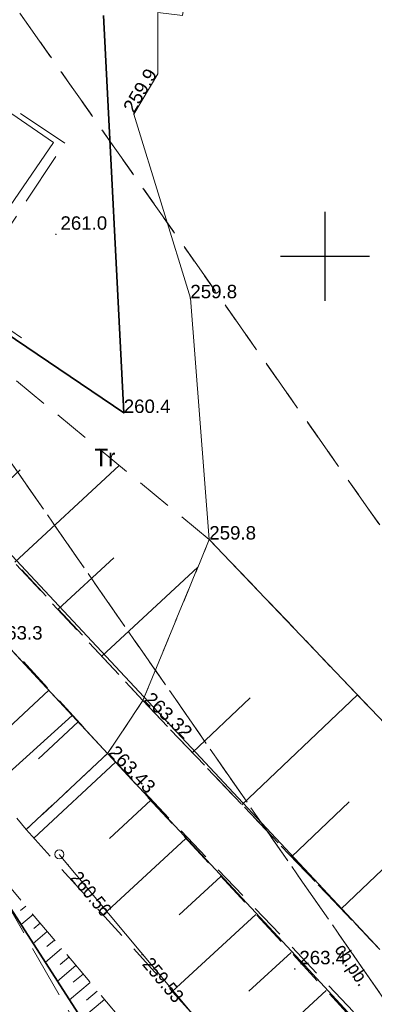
# Model space of a CAD drawing. Header units: metres. Extents: x 7480610 to 7484249, y 5635545 to 5637635.
# Tile 47 of 53: x 7480683 to 7480703, y 5637408 to 5637463. Entities that reach past the tile are written whole.
import ezdxf
from ezdxf.enums import TextEntityAlignment as Align

# ---------------------------------------------------------------- set-up
doc = ezdxf.new("R2010")
doc.units = ezdxf.units.M
doc.header["$MEASUREMENT"] = 0
doc.set_wipeout_variables(frame=1)
for name, pattern in [('x-ref - mapa - Cedzyna_Horn$0$2 1', [3, 2, -1]), ('x-ref - mapa - Cedzyna_Horn$0$3 1', [4, 3, -1]), ('x-ref - mapa - Cedzyna_Horn$0$EGKK', [4, 3, -1]), ('x-ref - mapa - Cedzyna_Horn$0$EGUG', [2, 1, -1])]:
    doc.linetypes.add(name, pattern=pattern)
doc.layers.add('_x-ref_mapa', color=7, linetype='Continuous')
doc.layers.add('x-ref - mapa - Cedzyna_Horn$0$PARSI', color=8, linetype='Continuous')
for name, color, linetype, lineweight in [('x-ref - mapa - Cedzyna_Horn$0$EGKK', 8, 'Continuous', 20), ('x-ref - mapa - Cedzyna_Horn$0$EGUG', 8, 'Continuous', 20), ('x-ref - mapa - Cedzyna_Horn$0$EGUG_O', 8, 'Continuous', 20), ('x-ref - mapa - Cedzyna_Horn$0$OTD', 8, 'Continuous', 20), ('x-ref - mapa - Cedzyna_Horn$0$OTK', 8, 'Continuous', 20), ('x-ref - mapa - Cedzyna_Horn$0$OTK_O', 8, 'Continuous', 20), ('x-ref - mapa - Cedzyna_Horn$0$OTO', 8, 'Continuous', 20), ('x-ref - mapa - Cedzyna_Horn$0$OTR', 8, 'Continuous', 20), ('x-ref - mapa - Cedzyna_Horn$0$OTRN', 8, 'Continuous', 20), ('x-ref - mapa - Cedzyna_Horn$0$OTRN_O', 8, 'Continuous', 18), ('x-ref - mapa - Cedzyna_Horn$0$OTRS', 8, 'Continuous', 20), ('x-ref - mapa - Cedzyna_Horn$0$OTRS_O', 8, 'Continuous', 20), ('x-ref - mapa - Cedzyna_Horn$0$OTW', 8, 'Continuous', 20), ('x-ref - mapa - Cedzyna_Horn$0$OTZ', 8, 'Continuous', 20), ('x-ref - mapa - Cedzyna_Horn$0$SUK', 8, 'Continuous', 20), ('x-ref - mapa - Cedzyna_Horn$0$SUPS', 8, 'Continuous', 20), ('x-ref - mapa - Cedzyna_Horn$0$SUPS_O', 8, 'Continuous', 0)]:
    doc.layers.add(name, color=color, linetype=linetype, lineweight=lineweight)
doc.styles.add('x-ref - mapa - Cedzyna_Horn$0$BDOT', font='arial.ttf', dxfattribs={"width": 0.9})
doc.styles.add('x-ref - mapa - Cedzyna_Horn$0$EGiB', font='arial.ttf', dxfattribs={"width": 0.9})
doc.styles.add('x-ref - mapa - Cedzyna_Horn$0$GESUT', font='arial.ttf', dxfattribs={"width": 0.9})
doc.linetypes.add('x-ref - mapa - Cedzyna_Horn$0$OTOO', pattern='A,7.5,[30,msgB.shx,S=1.28,R=0,X=0,Y=0],7.5', length=15)

# ---------------------------------------------------------------- blocks, each defined once
blk = doc.blocks.new('x-ref - mapa - Cedzyna_Horn$0$OTRN')
at = {"layer": 'x-ref - mapa - Cedzyna_Horn$0$OTRN', "color": 0, "const_width": 0.09}
blk.add_lwpolyline([(-0.04, 0, 1), (0.04, 0, 1)], format="xyb", close=True, dxfattribs=at)
at = {"layer": 'x-ref - mapa - Cedzyna_Horn$0$OTRN_O', "color": 0, "style": 'x-ref - mapa - Cedzyna_Horn$0$BDOT'}
blk.add_attdef('RZEDNA', (0.51, 0.52), '', height=1.5, dxfattribs=at)
blk = doc.blocks.new('x-ref - mapa - Cedzyna_Horn$0$OTRS')
at = {"layer": 'x-ref - mapa - Cedzyna_Horn$0$OTRS', "color": 0, "lineweight": -3, "const_width": 0.09}
blk.add_lwpolyline([(-0.04, 0, 1), (0.04, 0, 1)], format="xyb", close=True, dxfattribs=at)
at = {"layer": 'x-ref - mapa - Cedzyna_Horn$0$OTRS_O', "color": 0, "style": 'x-ref - mapa - Cedzyna_Horn$0$BDOT'}
blk.add_attdef('RZEDNA', (0.51, 0.52), '', height=1.5, dxfattribs=at)
blk = doc.blocks.new('x-ref - mapa - Cedzyna_Horn$0$SUPS_B')
at = {"layer": 'x-ref - mapa - Cedzyna_Horn$0$SUPS', "color": 0, "const_width": 0.09, "flags": 128}
blk.add_lwpolyline([(-0.04, 0, 1), (0.04, 0, 1)], format="xyb", close=True, dxfattribs=at)
at = {"layer": 'x-ref - mapa - Cedzyna_Horn$0$SUPS_O', "color": 0, "style": 'x-ref - mapa - Cedzyna_Horn$0$GESUT', "width": 0.9}
blk.add_attdef('RZEDNA', (1.6, -0.74), '', height=1.5, dxfattribs=at)
blk = doc.blocks.new('x-ref - mapa - Cedzyna_Horn$0$SUKS')
at = {"layer": 'x-ref - mapa - Cedzyna_Horn$0$SUK', "color": 0, "lineweight": 18}
blk.add_circle((0, 0), 0.5, dxfattribs=at)
blk = doc.blocks.new('x-ref - mapa - Cedzyna_Horn$0$mzsk')
at = {"layer": 'x-ref - mapa - Cedzyna_Horn$0$PARSI', "color": 0}
for p, q in [((0, -5), (0, 5)), ((5, 0), (-5, 0))]:
    blk.add_line(p, q, dxfattribs=at)
blk = doc.blocks.new('x-ref - mapa - Cedzyna_Horn')
at = {"layer": 'x-ref - mapa - Cedzyna_Horn$0$EGKK', "linetype": 'x-ref - mapa - Cedzyna_Horn$0$EGKK', "lineweight": 18}
for points in [[(7480702.473, 5637409.555), (7480661.59, 5637468.35), (7480669.08, 5637483.27), (7480679.085, 5637516.13)], [(7480679.085, 5637516.13), (7480669.08, 5637483.27), (7480708.815, 5637426.766)], [(7480690.379, 5637376.729), (7480698.94, 5637364.7), (7480712.99, 5637394.43), (7480702.473, 5637409.555)]]:
    blk.add_lwpolyline(points, dxfattribs=at)
at = {"layer": 'x-ref - mapa - Cedzyna_Horn$0$EGUG', "linetype": 'x-ref - mapa - Cedzyna_Horn$0$EGUG', "lineweight": 18}
for points in [[(7480702.473, 5637409.555), (7480661.59, 5637468.35), (7480669.08, 5637483.27), (7480679.085, 5637516.13)], [(7480679.085, 5637516.13), (7480669.08, 5637483.27), (7480708.815, 5637426.766)], [(7480708.815, 5637426.766), (7480669.08, 5637483.27), (7480661.59, 5637468.35), (7480702.473, 5637409.555)], [(7480702.473, 5637409.555), (7480712.99, 5637394.43), (7480720.9, 5637409.58), (7480708.815, 5637426.766)], [(7480690.379, 5637376.729), (7480698.94, 5637364.7), (7480712.99, 5637394.43), (7480702.473, 5637409.555)]]:
    blk.add_lwpolyline(points, dxfattribs=at)
at = {"layer": 'x-ref - mapa - Cedzyna_Horn$0$OTD', "lineweight": 18}
blk.add_lwpolyline([(7480680.924, 5637459.027), (7480676.699, 5637452.914), (7480680.616, 5637450.354), (7480684.774, 5637456.381)], close=True, dxfattribs=at)
at = {"layer": 'x-ref - mapa - Cedzyna_Horn$0$OTK', "linetype": 'x-ref - mapa - Cedzyna_Horn$0$3 1', "lineweight": 18}
blk.add_lwpolyline([(7480676.854, 5637462.055), (7480675.26, 5637463.072), (7480674.066, 5637463.909), (7480673.472, 5637464.23), (7480670.716, 5637456.618), (7480676.135, 5637452.986), (7480681.029, 5637449.762), (7480685.409, 5637456.349)], close=True, dxfattribs=at)
at = {"layer": 'x-ref - mapa - Cedzyna_Horn$0$OTK', "linetype": 'x-ref - mapa - Cedzyna_Horn$0$2 1', "lineweight": 18, "flags": 128}
blk.add_lwpolyline([(7480687.798, 5637422.135), (7480689.787, 5637425.098), (7480672.722, 5637443.389), (7480654.355, 5637463.267), (7480651.834, 5637460.957), (7480681.226, 5637429.339)], close=True, dxfattribs=at)
at = {"layer": 'x-ref - mapa - Cedzyna_Horn$0$OTK', "linetype": 'x-ref - mapa - Cedzyna_Horn$0$2 1', "lineweight": 18}
blk.add_lwpolyline([(7480703.062, 5637411.152), (7480689.787, 5637425.098), (7480687.798, 5637422.135), (7480701.724, 5637407.522)], dxfattribs=at)
at = {"layer": 'x-ref - mapa - Cedzyna_Horn$0$OTO', "linetype": 'x-ref - mapa - Cedzyna_Horn$0$OTOO', "lineweight": 35}
blk.add_lwpolyline([(7480687.571, 5637463.506), (7480688.71, 5637441.223), (7480678.39, 5637448.2), (7480649.997, 5637467.428), (7480649.997, 5637467.428)], dxfattribs=at)
at = {"layer": 'x-ref - mapa - Cedzyna_Horn$0$OTO', "linetype": 'x-ref - mapa - Cedzyna_Horn$0$OTOO', "lineweight": 35, "flags": 128}
for points in [[(7480681.656, 5637420.498), (7480685.816, 5637424.261), (7480651.825, 5637460.866)], [(7480685.816, 5637424.261), (7480698.87, 5637410.25), (7480708.534, 5637399.768), (7480711.86, 5637396.07)]]:
    blk.add_lwpolyline(points, dxfattribs=at)
at = {"layer": 'x-ref - mapa - Cedzyna_Horn$0$OTR'}
for p, q in [((7480680.154, 5637435.486), (7480682.903, 5637438.035)), ((7480682.598, 5637432.851), (7480688.454, 5637438.281)), ((7480685.041, 5637430.216), (7480688.149, 5637433.097)), ((7480687.485, 5637427.58), (7480692.865, 5637432.569)), ((7480684.511, 5637425.677), (7480680.174, 5637421.652)), ((7480692.564, 5637422.181), (7480695.799, 5637425.26)), ((7480695.341, 5637419.263), (7480701.814, 5637425.425)), ((7480686.155, 5637423.906), (7480683.926, 5637421.838)), ((7480688.256, 5637421.639), (7480683.66, 5637417.396)), ((7480690.223, 5637419.508), (7480687.913, 5637417.375)), ((7480698.118, 5637416.346), (7480701.357, 5637419.429)), ((7480700.895, 5637413.428), (7480705.524, 5637417.834)), ((7480692.19, 5637417.377), (7480687.547, 5637413.091)), ((7480694.157, 5637415.246), (7480691.824, 5637413.092)), ((7480696.124, 5637413.116), (7480691.434, 5637408.786)), ((7480698.091, 5637410.985), (7480695.734, 5637408.809)), ((7480700.058, 5637408.854), (7480695.32, 5637404.481))]:
    blk.add_line(p, q, dxfattribs=at)
at = {"layer": 'x-ref - mapa - Cedzyna_Horn$0$OTR', "lineweight": 18}
for p, q in [((7480683.224, 5637413.58), (7480682.919, 5637413.324)), ((7480683.624, 5637413.104), (7480682.955, 5637412.541)), ((7480684.025, 5637412.628), (7480683.66, 5637412.321)), ((7480684.425, 5637412.151), (7480683.635, 5637411.487)), ((7480684.826, 5637411.675), (7480684.401, 5637411.318)), ((7480685.227, 5637411.199), (7480684.315, 5637410.433)), ((7480686.028, 5637410.247), (7480684.996, 5637409.379)), ((7480685.627, 5637410.723), (7480685.141, 5637410.314)), ((7480686.428, 5637409.771), (7480685.882, 5637409.311)), ((7480686.829, 5637409.295), (7480685.676, 5637408.324)), ((7480687.229, 5637408.818), (7480686.623, 5637408.308)), ((7480687.63, 5637408.342), (7480686.356, 5637407.27))]:
    blk.add_line(p, q, dxfattribs=at)
at = {"layer": 'x-ref - mapa - Cedzyna_Horn$0$OTR', "linetype": 'x-ref - mapa - Cedzyna_Horn$0$2 1', "lineweight": 18}
for points in [[(7480677.167, 5637447.557), (7480654.355, 5637463.267), (7480672.794, 5637443.423), (7480689.787, 5637425.098), (7480693.507, 5637434.128)], [(7480670.333, 5637440.955), (7480651.825, 5637460.866), (7480652.199, 5637457.955), (7480667.631, 5637437.169), (7480683.236, 5637417.865), (7480687.798, 5637422.135)]]:
    blk.add_lwpolyline(points, close=True, dxfattribs=at)
for points in [[(7480706.508, 5637420.507), (7480693.507, 5637434.128), (7480689.787, 5637425.098), (7480703.062, 5637411.152)], [(7480701.6, 5637407.184), (7480687.798, 5637422.135), (7480683.236, 5637417.865), (7480699.073, 5637400.325)]]:
    blk.add_lwpolyline(points, dxfattribs=at)
at = {"layer": 'x-ref - mapa - Cedzyna_Horn$0$OTW', "lineweight": 18}
blk.add_lwpolyline([(7480715.271, 5637554.686), (7480716.04, 5637544.95), (7480703.19, 5637521.5), (7480702.976, 5637519.48), (7480702.907, 5637517.107), (7480695.053, 5637500.144), (7480696.26, 5637497.35), (7480692.373, 5637472.444), (7480692.03, 5637470.21), (7480691.391, 5637466.397), (7480692.443, 5637466.157), (7480692, 5637463.5), (7480690.624, 5637463.67), (7480690.613, 5637460.236), (7480689.277, 5637457.977), (7480692.445, 5637447.654), (7480693.507, 5637434.128), (7480706.508, 5637420.507)], dxfattribs=at)
at = {"layer": 'x-ref - mapa - Cedzyna_Horn$0$OTZ', "linetype": 'x-ref - mapa - Cedzyna_Horn$0$2 1', "lineweight": 18, "flags": 128}
blk.add_lwpolyline([(7480682.978, 5637445.431), (7480662.797, 5637459.11)], dxfattribs=at)
at = {"layer": 'x-ref - mapa - Cedzyna_Horn$0$SUK', "lineweight": 18}
blk.add_lwpolyline([(7480685.098, 5637416.478), (7480698.93, 5637399.939)], dxfattribs=at)
at = {"layer": 'x-ref - mapa - Cedzyna_Horn$0$OTRN'}
ref = blk.add_blockref('x-ref - mapa - Cedzyna_Horn$0$OTRN', (7480689.277, 5637457.977), dxfattribs=dict(at, xscale=0.5, yscale=0.5, zscale=0.5))
ref.add_attrib('RZEDNA', '259.9', (7480689.277, 5637457.977, 259.9), dxfattribs={"layer": 'x-ref - mapa - Cedzyna_Horn$0$OTRN_O', "color": 0, "height": 0.75, "rotation": 59.3994, "style": 'x-ref - mapa - Cedzyna_Horn$0$BDOT'})
at = {"layer": 'x-ref - mapa - Cedzyna_Horn$0$OTRN', "xscale": 0.5, "yscale": 0.5, "zscale": 0.5}
for p, values in [((7480684.907, 5637451.235, 260.963), {'RZEDNA': '261.0'}), ((7480681.281, 5637428.262, 263.317), {'RZEDNA': '263.3'}), ((7480698.303, 5637410.058, 263.39), {'RZEDNA': '263.4'})]:
    blk.add_blockref('x-ref - mapa - Cedzyna_Horn$0$OTRN', p, dxfattribs=at).add_auto_attribs(values)
at = {"layer": 'x-ref - mapa - Cedzyna_Horn$0$OTRN'}
ref = blk.add_blockref('x-ref - mapa - Cedzyna_Horn$0$OTRN', (7480692.445, 5637447.654), dxfattribs=dict(at, xscale=0.5, yscale=0.5, zscale=0.5))
ref.add_attrib('RZEDNA', '259.8', (7480692.445, 5637447.654, 259.8), dxfattribs={"layer": 'x-ref - mapa - Cedzyna_Horn$0$OTRN_O', "color": 0, "height": 0.75, "style": 'x-ref - mapa - Cedzyna_Horn$0$BDOT'})
ref = blk.add_blockref('x-ref - mapa - Cedzyna_Horn$0$OTRN', (7480688.71, 5637441.223), dxfattribs=dict(at, xscale=0.5, yscale=0.5, zscale=0.5))
ref.add_attrib('RZEDNA', '260.4', (7480688.71, 5637441.223, 260.4), dxfattribs={"layer": 'x-ref - mapa - Cedzyna_Horn$0$OTRN_O', "color": 0, "height": 0.75, "style": 'x-ref - mapa - Cedzyna_Horn$0$BDOT'})
ref = blk.add_blockref('x-ref - mapa - Cedzyna_Horn$0$OTRN', (7480693.507, 5637434.128), dxfattribs=dict(at, xscale=0.5, yscale=0.5, zscale=0.5))
ref.add_attrib('RZEDNA', '259.8', (7480693.507, 5637434.128, 259.8), dxfattribs={"layer": 'x-ref - mapa - Cedzyna_Horn$0$OTRN_O', "color": 0, "height": 0.75, "style": 'x-ref - mapa - Cedzyna_Horn$0$BDOT'})
at = {"layer": 'x-ref - mapa - Cedzyna_Horn$0$OTRS'}
ref = blk.add_blockref('x-ref - mapa - Cedzyna_Horn$0$OTRS', (7480689.787, 5637425.098), dxfattribs=dict(at, xscale=0.5, yscale=0.5, zscale=0.5))
ref.add_attrib('RZEDNA', '263.32', (7480689.787, 5637425.098, 263.32), dxfattribs={"layer": 'x-ref - mapa - Cedzyna_Horn$0$OTRS_O', "color": 0, "height": 0.75, "rotation": 316.5904, "style": 'x-ref - mapa - Cedzyna_Horn$0$BDOT'})
ref = blk.add_blockref('x-ref - mapa - Cedzyna_Horn$0$OTRS', (7480687.798, 5637422.135), dxfattribs=dict(at, xscale=0.5, yscale=0.5, zscale=0.5))
ref.add_attrib('RZEDNA', '263.43', (7480687.798, 5637422.135, 263.43), dxfattribs={"layer": 'x-ref - mapa - Cedzyna_Horn$0$OTRS_O', "color": 0, "height": 0.75, "rotation": 314.0469, "style": 'x-ref - mapa - Cedzyna_Horn$0$BDOT'})
at = {"layer": 'x-ref - mapa - Cedzyna_Horn$0$PARSI', "xscale": 0.5, "yscale": 0.5, "zscale": 0.5}
blk.add_blockref('x-ref - mapa - Cedzyna_Horn$0$mzsk', (7480700, 5637450), dxfattribs=at)
at = {"layer": 'x-ref - mapa - Cedzyna_Horn$0$SUPS'}
ref = blk.add_blockref('x-ref - mapa - Cedzyna_Horn$0$SUPS_B', (7480685.58, 5637415.9), dxfattribs=dict(at, xscale=0.5, yscale=0.5, zscale=0.5, rotation=0.07028628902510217))
ref.add_attrib('RZEDNA', '260.56', dxfattribs={"layer": 'x-ref - mapa - Cedzyna_Horn$0$SUPS_O', "color": 0, "height": 0.75, "rotation": 309.9113, "style": 'x-ref - mapa - Cedzyna_Horn$0$GESUT', "width": 0.9}).set_placement((7480686.885, 5637414.268, 260.56), align=Align.MIDDLE_CENTER)
ref = blk.add_blockref('x-ref - mapa - Cedzyna_Horn$0$SUPS_B', (7480689.74, 5637410.854), dxfattribs=dict(at, xscale=0.5, yscale=0.5, zscale=0.5, rotation=0.07050485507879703))
ref.add_attrib('RZEDNA', '259.53', dxfattribs={"layer": 'x-ref - mapa - Cedzyna_Horn$0$SUPS_O', "color": 0, "height": 0.75, "rotation": 309.9113, "style": 'x-ref - mapa - Cedzyna_Horn$0$GESUT', "width": 0.9}).set_placement((7480690.922, 5637409.44, 259.53), align=Align.MIDDLE_CENTER)
at = {"layer": 'x-ref - mapa - Cedzyna_Horn$0$EGUG_O', "insert": (7480687.062, 5637439.224), "char_height": 1, "attachment_point": 1, "style": 'x-ref - mapa - Cedzyna_Horn$0$EGiB'}
blk.add_mtext('Tr', dxfattribs=at)
at = {"layer": 'x-ref - mapa - Cedzyna_Horn$0$OTK_O', "insert": (7480701.431, 5637410.226), "char_height": 0.75, "attachment_point": 5, "rotation": 303.6901, "style": 'x-ref - mapa - Cedzyna_Horn$0$BDOT'}
blk.add_mtext('ch.pb.', dxfattribs=at)
at = {"layer": 'x-ref - mapa - Cedzyna_Horn$0$SUK', "xscale": 0.5, "yscale": 0.5, "zscale": 0.5}
blk.add_blockref('x-ref - mapa - Cedzyna_Horn$0$SUKS', (7480685.098, 5637416.478), dxfattribs=at)
at = {"layer": 'x-ref - mapa - Cedzyna_Horn$0$OTK', "linetype": 'x-ref - mapa - Cedzyna_Horn$0$3 1', "lineweight": 18, "flags": 128}
blk.add_lwpolyline([(7480678.498, 5637414.765), (7480683.379, 5637405.747), (7480676.523, 5637389.294), (7480678.287, 5637388.316), (7480685.457, 5637402.267), (7480694.157, 5637389.677), (7480695.945, 5637390.993), (7480688.289, 5637403.009), (7480680.761, 5637416.175)], close=True, dxfattribs=at)
at = {"layer": 'x-ref - mapa - Cedzyna_Horn$0$OTO', "linetype": 'x-ref - mapa - Cedzyna_Horn$0$OTOO', "lineweight": 35, "flags": 128}
for points in [[(7480654.355, 5637463.267), (7480703.062, 5637411.152)], [(7480679.198, 5637418.365), (7480688.796, 5637403.473), (7480696.302, 5637391.61)]]:
    blk.add_lwpolyline(points, dxfattribs=at)
at = {"layer": 'x-ref - mapa - Cedzyna_Horn$0$OTR', "linetype": 'x-ref - mapa - Cedzyna_Horn$0$2 1', "lineweight": 18}
blk.add_lwpolyline([(7480700.565, 5637393.53), (7480690.664, 5637404.736), (7480679.198, 5637418.365), (7480679.198, 5637418.365), (7480688.796, 5637403.488), (7480697.131, 5637391.63)], close=True, dxfattribs=at)

msp = doc.modelspace()

# ---------------------------------------------------------------- block references
at = {"layer": '_x-ref_mapa', "lineweight": 70}
msp.add_blockref('x-ref - mapa - Cedzyna_Horn', (0, 0), dxfattribs=at)

doc.saveas('drawing.dxf')
